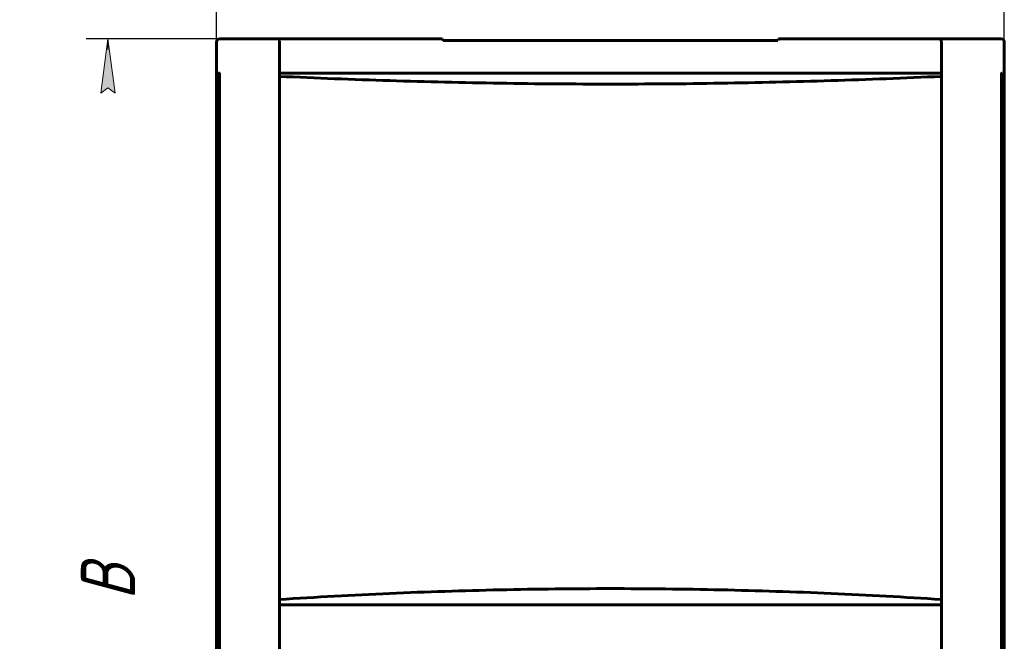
# Model space of a CAD drawing. Header units: millimetres. Extents: x 0 to 420, y 0 to 297.
# Tile 4 of 19: x 103 to 194, y 165 to 222. Entities that reach past the tile are written whole.
import ezdxf

# ---------------------------------------------------------------- set-up
doc = ezdxf.new("R2010")
doc.units = ezdxf.units.MM
doc.linetypes.add('K5LT_BASIC', pattern=[0])
doc.linetypes.add('K5LT_THIN', pattern=[0])
doc.layers.add('Системный слой', color=7, linetype='Continuous')
doc.styles.add('KDIMTEXTSTYLE', font='GOST_AU.SHX', dxfattribs={"width": 0.96, "oblique": 15, "height": 5})
doc.dimstyles.new('KDIMSTYLE (1.00)', dxfattribs={"dimtxt": 5, "dimasz": 1, "dimexe": 2, "dimexo": 0, "dimgap": 1, "dimtad": 1, "dimtxsty": 'KDIMTEXTSTYLE', "dimsah": 1, "dimcen": 0, "dimdle": 1, "dimadec": 0, "dimazin": 0, "dimtfac": 0.667, "dimtmove": 0, "dimatfit": 3, "dimfxl": 1, "dimtvp": 1, "dimtolj": 1, "dimtzin": 0, "dimarcsym": 0})

# ---------------------------------------------------------------- blocks, each defined once
blk = doc.blocks.new('KDIMARROW_01')
at = {"layer": 'Системный слой'}
blk.add_hatch(color=0, dxfattribs=at).paths.add_polyline_path([(0, 0), (-5, 0.658), (-4.5, 0), (-5, -0.658)])
at = {"layer": 'Системный слой', "color": 0, "linetype": 'K5LT_THIN', "lineweight": 18}
for p, q in [((-4.5, 0), (-5, 0.658)), ((-5, 0.658), (0, 0)), ((0, 0), (-5, -0.658)), ((-5, -0.658), (-4.5, 0)), ((0, 0), (-1, 0))]:
    blk.add_line(p, q, dxfattribs=at)

msp = doc.modelspace()

# ---------------------------------------------------------------- linework, layer by layer
at = {"layer": 'Системный слой', "color": 150, "linetype": 'K5LT_BASIC', "lineweight": 60, "true_color": 0x0080ff}
for p, q in [((142.375, 220.498), (121.88, 220.498)), ((142.458, 220.36), (142.375, 220.498)), ((173.292, 220.36), (173.375, 220.498)), ((193.871, 220.498), (173.375, 220.498)), ((121.58, 220.198), (121.58, 120.643)), ((127.375, 217.343), (127.375, 220.046)), ((188.375, 220.046), (188.375, 217.343)), ((194.171, 220.198), (194.171, 120.643)), ((121.665, 216.343), (121.665, 217.343)), ((121.665, 217.343), (121.68, 217.343)), ((121.681, 164.99), (121.68, 217.343)), ((121.696, 217.343), (121.72, 217.189)), ((121.696, 217.343), (121.696, 162.025)), ((121.696, 217.343), (121.72, 217.343)), ((121.72, 158.739), (121.72, 217.343)), ((121.736, 217.343), (121.761, 217.343)), ((121.736, 217.343), (121.736, 157.06)), ((121.736, 217.343), (121.761, 217.271)), ((121.761, 154.834), (121.761, 217.343)), ((121.776, 217.343), (121.801, 217.343)), ((121.776, 217.343), (121.776, 153.592)), ((121.776, 217.343), (121.801, 217.294)), ((121.801, 151.888), (121.801, 217.343)), ((121.816, 217.343), (121.841, 217.304)), ((121.816, 217.343), (121.816, 150.913)), ((121.816, 217.343), (121.841, 217.343)), ((121.841, 217.343), (121.841, 145.231)), ((127.375, 217.343), (157.875, 217.343)), ((127.375, 217.043), (127.375, 217.343)), ((127.375, 168.843), (127.375, 217.043)), ((157.875, 217.343), (188.375, 217.343)), ((188.375, 217.343), (188.375, 217.043)), ((188.375, 217.043), (188.375, 168.843)), ((193.91, 217.343), (193.934, 217.343)), ((193.91, 217.304), (193.934, 217.343)), ((193.91, 145.231), (193.91, 217.343)), ((193.934, 217.343), (193.934, 150.913)), ((193.95, 217.293), (193.975, 217.343)), ((193.95, 217.343), (193.975, 217.343)), ((193.95, 151.888), (193.95, 217.343)), ((193.975, 217.343), (193.975, 153.592)), ((193.99, 217.271), (194.015, 217.343)), ((193.99, 154.834), (193.99, 217.343)), ((193.99, 217.343), (194.015, 217.343)), ((194.015, 217.343), (194.015, 157.06)), ((194.03, 217.343), (194.055, 217.343)), ((194.03, 158.739), (194.03, 217.343)), ((194.03, 217.189), (194.055, 217.343)), ((194.055, 217.343), (194.055, 162.025)), ((194.07, 164.99), (194.071, 217.343)), ((194.071, 217.343), (194.086, 217.343)), ((194.086, 217.343), (194.086, 216.343)), ((121.665, 145.343), (121.665, 216.343)), ((121.665, 216.343), (121.68, 216.338)), ((194.071, 216.338), (194.086, 216.343)), ((194.086, 145.343), (194.086, 216.343)), ((121.615, 213.17), (121.615, 206.67)), ((121.615, 213.17), (121.643, 213.17)), ((121.643, 213.17), (121.643, 206.67)), ((194.108, 213.17), (194.136, 213.17)), ((194.108, 213.17), (194.108, 206.67)), ((194.136, 213.17), (194.136, 206.67)), ((121.643, 206.67), (121.615, 206.67)), ((194.136, 206.67), (194.108, 206.67)), ((127.375, 168.343), (127.375, 168.843)), ((188.375, 168.843), (188.375, 168.343)), ((157.875, 168.343), (127.375, 168.343)), ((127.375, 145.343), (127.375, 168.343)), ((188.375, 168.343), (157.875, 168.343)), ((188.375, 168.343), (188.375, 145.343))]:
    msp.add_line(p, q, dxfattribs=at)
for points in [[(121.88, 220.498), (121.78, 220.498), (121.655, 220.422), (121.58, 220.298), (121.58, 220.198)], [(194.171, 220.198), (194.171, 220.298), (194.095, 220.422), (193.971, 220.498), (193.871, 220.498)], [(127.375, 220.046), (127.376, 220.09), (127.377, 220.168), (127.384, 220.267), (127.394, 220.334), (127.402, 220.35), (127.406, 220.351)], [(142.458, 220.36), (145.884, 220.359), (152.736, 220.359), (163.015, 220.359), (169.867, 220.359), (173.292, 220.36)], [(188.375, 220.046), (188.375, 220.089), (188.374, 220.168), (188.367, 220.267), (188.357, 220.334), (188.348, 220.35), (188.344, 220.351)], [(127.375, 217.043), (130.762, 216.885), (137.537, 216.622), (147.705, 216.385), (154.485, 216.333), (157.875, 216.333)], [(157.875, 216.333), (161.266, 216.333), (168.046, 216.385), (178.214, 216.622), (184.989, 216.885), (188.375, 217.043)], [(157.875, 169.843), (154.484, 169.843), (147.702, 169.769), (137.532, 169.435), (130.76, 169.065), (127.375, 168.843)], [(188.375, 168.843), (184.991, 169.065), (178.219, 169.435), (168.049, 169.769), (161.267, 169.843), (157.875, 169.843)]]:
    msp.add_open_spline(points, degree=3, dxfattribs=at)
msp.add_open_spline([(121.683, 164.415), (121.683, 164.456), (121.683, 164.647), (121.681, 164.839), (121.681, 164.99)], degree=3, knots=[0.5740961, 0.5740961, 0.5740961, 0.5740961, 0.6666667, 1, 1, 1, 1], dxfattribs=at)

# ---------------------------------------------------------------- dimensions: what is measured, and where the dimension line sits
at = {"layer": 'Системный слой', "color": 7}
msp.add_linear_dim(base=(121.58, 230.498), p1=(194.171, 220.198), p2=(121.58, 220.198), location=(157.875, 230.498), text='\\H5.0;\\W0.965;\\Q15;\\H5.0;\\W0.965;\\Q15;\\Q15;Ш', dimstyle='KDIMSTYLE (1.00)', override={"dimexo": 0, "dimblk1": 'KDIMARROW_01', "dimblk2": 'KDIMARROW_01', "dimse1": 0, "dimse2": 0, "dimclrt": 7, "dimtolj": 1}, dxfattribs=at).render()
msp.add_linear_dim(base=(111.58, 220.498), p1=(121.88, 120.343), p2=(121.88, 220.498), angle=90, location=(111.58, 170.42), text='\\H5.0;\\W0.965;\\Q15;\\H5.0;\\W0.965;\\Q15;\\Q15;В', dimstyle='KDIMSTYLE (1.00)', override={"dimexo": 0, "dimblk1": 'KDIMARROW_01', "dimblk2": 'KDIMARROW_01', "dimse1": 0, "dimse2": 0, "dimclrt": 7, "dimtolj": 1}, dxfattribs=at).render()

doc.saveas('drawing.dxf')
